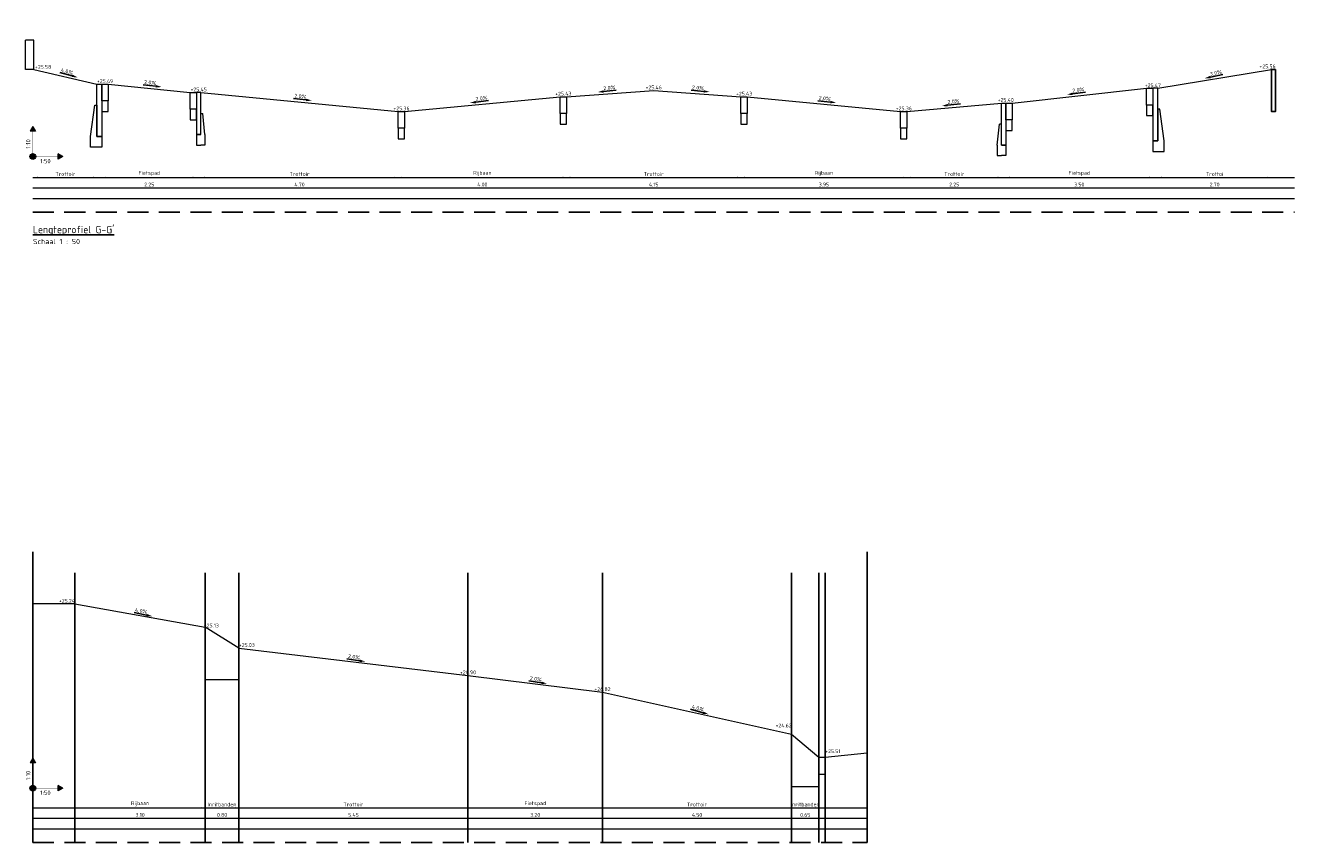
# Model space of a CAD drawing. Header units: metres. Extents: x 196651 to 397723, y 354703 to 710691.
# Tile 216 of 256: x 198844 to 198874, y 355253 to 355272. Entities that reach past the tile are written whole.
import ezdxf
from ezdxf.enums import TextEntityAlignment as Align

# ---------------------------------------------------------------- set-up
doc = ezdxf.new("R2010")
doc.units = ezdxf.units.M
doc.header["$MEASUREMENT"] = 0
doc.linetypes.add('DASHDOT2', pattern=[0.5, 0.25, -0.125, 0, -0.125])
doc.linetypes.add('DASHED2', pattern=[0.375, 0.25, -0.125])
for name, color, linetype, lineweight in [('X-XX-AL-AANPIJLING-M', 7, 'Continuous', 18), ('X-XX-BESTAAND-DETAIL-G', 252, 'Continuous', 5), ('X-XX-XX-DETAIL1-G', 1, 'Continuous', 18)]:
    doc.layers.add(name, color=color, linetype=linetype, lineweight=lineweight)
doc.layers.add('X-XX-AL-DETAIL-AFSTANDSLIJNEN-G', color=2, linetype='Continuous', lineweight=5, plot=False)
doc.layers.add('X-XX-AL-HULPLIJNEN', color=4, linetype='Continuous', lineweight=25, plot=False)
for name, color, linetype in [('X-XX-NIEUW-DETAIL-G', 1, 'Continuous'), ('X-XX-NIEUW-DETAIL-M', 7, 'Continuous'), ('X-XX-NIEUW-DETAIL-S', 1, 'Continuous'), ('X-XX-NIEUW-DETAIL-T', 3, 'Continuous')]:
    doc.layers.add(name, color=color, linetype=linetype)
doc.styles.add('NLCS-ISO', font='NLCS-ISO.ttf')
doc.styles.add('NLCS-ISO-M20-T25', font='NLCS-ISO.ttf')
doc.styles.add('NLCS-ISO-T18', font='NLCS-ISO.ttf')
doc.dimstyles.new('Jens 1_50 - standaard', dxfattribs={"dimscale": 0.05, "dimtxt": 1.8, "dimasz": 1.8, "dimexe": 2, "dimexo": 2, "dimgap": 0.7, "dimtad": 1, "dimzin": 0, "dimdsep": 46, "dimtxsty": 'NLCS-ISO', "dimcen": 2.5, "dimdle": 2, "dimse1": 1, "dimse2": 1, "dimclrd": 256, "dimclre": 256, "dimclrt": 256, "dimadec": 1, "dimazin": 0, "dimtfac": 1, "dimtdec": 3, "dimtofl": 0, "dimtmove": 1, "dimatfit": 0, "dimfxl": 2, "dimfxlon": 1, "dimtfillclr": 254, "dimtolj": 1, "dimtzin": 0, "dimlwd": 18, "dimlwe": 18, "dimarcsym": 0})

# ---------------------------------------------------------------- blocks, each defined once
blk = doc.blocks.new('*U179')
blk.add_hatch(color=5).paths.add_polyline_path([(0.15, 0.026), (0.153, 0.086), (0.289, 0.051)])
at = {"color": 5, "flags": 128}
blk.add_lwpolyline([(0.152, 0.056), (-0.153, 0.068)], dxfattribs=at)
at = {"insert": (0.01, 0.182), "char_height": 0.09, "width": 1.31081, "attachment_point": 2, "rotation": 357.7094, "style": 'NLCS-ISO-T18'}
blk.add_mtext('4,0%', dxfattribs=at)
blk = doc.blocks.new('*D2047')
at = {"layer": 'Defpoints', "color": 0, "transparency": 16777216}
for p in [(198854.175, 355257.494), (198857.375, 355257.414), (198857.375, 355253.423)]:
    blk.add_point(p, dxfattribs=at)
at = {"layer": 'X-XX-AL-AANPIJLING-M', "linetype": 'Continuous', "lineweight": 18, "transparency": 16777216}
blk.add_line((198854.265, 355253.423), (198857.285, 355253.423), dxfattribs=at)
at = {"layer": 'X-XX-AL-AANPIJLING-M', "transparency": 16777216}
for points in [[(198854.265, 355253.438), (198854.265, 355253.408), (198854.175, 355253.423)], [(198857.285, 355253.438), (198857.285, 355253.408), (198857.375, 355253.423)]]:
    blk.add_solid(points, dxfattribs=at)
at = {"layer": 'X-XX-AL-AANPIJLING-M', "transparency": 16777216, "insert": (198855.775, 355253.517), "char_height": 0.09, "attachment_point": 5, "style": 'NLCS-ISO'}
blk.add_mtext('\\A1;Fietspad', dxfattribs=at)
blk = doc.blocks.new('*D2048')
at = {"layer": 'Defpoints', "color": 0, "transparency": 16777216}
for p in [(198854.175, 355253.423), (198857.375, 355253.423), (198857.375, 355253.173)]:
    blk.add_point(p, dxfattribs=at)
at = {"layer": 'X-XX-AL-AANPIJLING-M', "linetype": 'Continuous', "lineweight": 18, "transparency": 16777216}
blk.add_line((198854.265, 355253.173), (198857.285, 355253.173), dxfattribs=at)
at = {"layer": 'X-XX-AL-AANPIJLING-M', "transparency": 16777216}
for points in [[(198854.265, 355253.188), (198854.265, 355253.158), (198854.175, 355253.173)], [(198857.285, 355253.188), (198857.285, 355253.158), (198857.375, 355253.173)]]:
    blk.add_solid(points, dxfattribs=at)
at = {"layer": 'X-XX-AL-AANPIJLING-M', "transparency": 16777216, "insert": (198855.775, 355253.253), "char_height": 0.09, "attachment_point": 5, "style": 'NLCS-ISO'}
blk.add_mtext('\\A1;3.20', dxfattribs=at)
blk = doc.blocks.new('*D2049')
at = {"layer": 'Defpoints', "color": 0, "transparency": 16777216}
for p in [(198848.725, 355257.624), (198854.175, 355257.414), (198854.175, 355253.423)]:
    blk.add_point(p, dxfattribs=at)
at = {"layer": 'X-XX-AL-AANPIJLING-M', "linetype": 'Continuous', "lineweight": 18, "transparency": 16777216}
blk.add_line((198848.815, 355253.423), (198854.085, 355253.423), dxfattribs=at)
at = {"layer": 'X-XX-AL-AANPIJLING-M', "transparency": 16777216}
for points in [[(198848.815, 355253.438), (198848.815, 355253.408), (198848.725, 355253.423)], [(198854.085, 355253.438), (198854.085, 355253.408), (198854.175, 355253.423)]]:
    blk.add_solid(points, dxfattribs=at)
at = {"layer": 'X-XX-AL-AANPIJLING-M', "transparency": 16777216, "insert": (198851.45, 355253.503), "char_height": 0.09, "attachment_point": 5, "style": 'NLCS-ISO'}
blk.add_mtext('\\A1;Trottoir', dxfattribs=at)
blk = doc.blocks.new('*D2050')
at = {"layer": 'Defpoints', "color": 0, "transparency": 16777216}
for p in [(198848.725, 355257.624), (198854.175, 355253.423), (198854.175, 355253.173)]:
    blk.add_point(p, dxfattribs=at)
at = {"layer": 'X-XX-AL-AANPIJLING-M', "linetype": 'Continuous', "lineweight": 18, "transparency": 16777216}
blk.add_line((198848.815, 355253.173), (198854.085, 355253.173), dxfattribs=at)
at = {"layer": 'X-XX-AL-AANPIJLING-M', "transparency": 16777216}
for points in [[(198848.815, 355253.188), (198848.815, 355253.158), (198848.725, 355253.173)], [(198854.085, 355253.188), (198854.085, 355253.158), (198854.175, 355253.173)]]:
    blk.add_solid(points, dxfattribs=at)
at = {"layer": 'X-XX-AL-AANPIJLING-M', "transparency": 16777216, "insert": (198851.45, 355253.253), "char_height": 0.09, "attachment_point": 5, "style": 'NLCS-ISO'}
blk.add_mtext('\\A1;5.45', dxfattribs=at)
blk = doc.blocks.new('*D2051')
at = {"layer": 'Defpoints', "color": 0, "transparency": 16777216}
for p in [(198857.375, 355253.423), (198861.875, 355253.423), (198861.875, 355253.173)]:
    blk.add_point(p, dxfattribs=at)
at = {"layer": 'X-XX-AL-AANPIJLING-M', "linetype": 'Continuous', "lineweight": 18, "transparency": 16777216}
blk.add_line((198857.465, 355253.173), (198861.785, 355253.173), dxfattribs=at)
at = {"layer": 'X-XX-AL-AANPIJLING-M', "transparency": 16777216}
for points in [[(198857.465, 355253.188), (198857.465, 355253.158), (198857.375, 355253.173)], [(198861.785, 355253.188), (198861.785, 355253.158), (198861.875, 355253.173)]]:
    blk.add_solid(points, dxfattribs=at)
at = {"layer": 'X-XX-AL-AANPIJLING-M', "transparency": 16777216, "insert": (198859.625, 355253.253), "char_height": 0.09, "attachment_point": 5, "style": 'NLCS-ISO'}
blk.add_mtext('\\A1;4.50', dxfattribs=at)
blk = doc.blocks.new('*D2052')
at = {"layer": 'Defpoints', "color": 0, "transparency": 16777216}
for p in [(198844.825, 355253.423), (198847.925, 355253.423), (198847.925, 355253.173)]:
    blk.add_point(p, dxfattribs=at)
at = {"layer": 'X-XX-AL-AANPIJLING-M', "linetype": 'Continuous', "lineweight": 18, "transparency": 16777216}
blk.add_line((198844.915, 355253.173), (198847.835, 355253.173), dxfattribs=at)
at = {"layer": 'X-XX-AL-AANPIJLING-M', "transparency": 16777216}
for points in [[(198844.915, 355253.188), (198844.915, 355253.158), (198844.825, 355253.173)], [(198847.835, 355253.188), (198847.835, 355253.158), (198847.925, 355253.173)]]:
    blk.add_solid(points, dxfattribs=at)
at = {"layer": 'X-XX-AL-AANPIJLING-M', "transparency": 16777216, "insert": (198846.375, 355253.253), "char_height": 0.09, "attachment_point": 5, "style": 'NLCS-ISO'}
blk.add_mtext('\\A1;3.10', dxfattribs=at)
blk = doc.blocks.new('*U180')
blk.add_hatch(color=5).paths.add_polyline_path([(0.151, 0.032), (0.152, 0.092), (0.289, 0.059)])
at = {"color": 5, "flags": 128}
blk.add_lwpolyline([(0.152, 0.062), (-0.153, 0.068)], dxfattribs=at)
at = {"insert": (0.008, 0.184), "char_height": 0.09, "width": 1.31081, "attachment_point": 2, "rotation": 358.8542, "style": 'NLCS-ISO-T18'}
blk.add_mtext('2,0%', dxfattribs=at)
blk = doc.blocks.new('*D2035')
at = {"layer": 'Defpoints', "color": 0, "transparency": 16777216}
for p in [(198844.825, 355257.834), (198847.925, 355257.414), (198847.925, 355253.423)]:
    blk.add_point(p, dxfattribs=at)
at = {"layer": 'X-XX-AL-AANPIJLING-M', "linetype": 'Continuous', "lineweight": 18, "transparency": 16777216}
blk.add_line((198844.915, 355253.423), (198847.835, 355253.423), dxfattribs=at)
at = {"layer": 'X-XX-AL-AANPIJLING-M', "transparency": 16777216}
for points in [[(198844.915, 355253.438), (198844.915, 355253.408), (198844.825, 355253.423)], [(198847.835, 355253.438), (198847.835, 355253.408), (198847.925, 355253.423)]]:
    blk.add_solid(points, dxfattribs=at)
at = {"layer": 'X-XX-AL-AANPIJLING-M', "transparency": 16777216, "insert": (198846.375, 355253.517), "char_height": 0.09, "attachment_point": 5, "style": 'NLCS-ISO'}
blk.add_mtext('\\A1;Rijbaan', dxfattribs=at)
blk = doc.blocks.new('*D2036')
at = {"layer": 'Defpoints', "color": 0, "transparency": 16777216}
for p in [(198861.875, 355257.414), (198857.375, 355253.423), (198861.875, 355253.423)]:
    blk.add_point(p, dxfattribs=at)
at = {"layer": 'X-XX-AL-AANPIJLING-M', "linetype": 'Continuous', "lineweight": 18, "transparency": 16777216}
blk.add_line((198857.465, 355253.423), (198861.785, 355253.423), dxfattribs=at)
at = {"layer": 'X-XX-AL-AANPIJLING-M', "transparency": 16777216}
for points in [[(198857.465, 355253.438), (198857.465, 355253.408), (198857.375, 355253.423)], [(198861.785, 355253.438), (198861.785, 355253.408), (198861.875, 355253.423)]]:
    blk.add_solid(points, dxfattribs=at)
at = {"layer": 'X-XX-AL-AANPIJLING-M', "transparency": 16777216, "insert": (198859.625, 355253.503), "char_height": 0.09, "attachment_point": 5, "style": 'NLCS-ISO'}
blk.add_mtext('\\A1;Trottoir', dxfattribs=at)
blk = doc.blocks.new('*D2037')
at = {"layer": 'Defpoints', "color": 0, "transparency": 16777216}
for p in [(198861.875, 355253.423), (198862.525, 355253.423), (198862.525, 355253.173)]:
    blk.add_point(p, dxfattribs=at)
at = {"layer": 'X-XX-AL-AANPIJLING-M', "linetype": 'Continuous', "lineweight": 18, "transparency": 16777216}
blk.add_line((198861.965, 355253.173), (198862.435, 355253.173), dxfattribs=at)
at = {"layer": 'X-XX-AL-AANPIJLING-M', "transparency": 16777216}
for points in [[(198861.965, 355253.188), (198861.965, 355253.158), (198861.875, 355253.173)], [(198862.435, 355253.188), (198862.435, 355253.158), (198862.525, 355253.173)]]:
    blk.add_solid(points, dxfattribs=at)
at = {"layer": 'X-XX-AL-AANPIJLING-M', "transparency": 16777216, "insert": (198862.2, 355253.253), "char_height": 0.09, "attachment_point": 5, "style": 'NLCS-ISO'}
blk.add_mtext('\\A1;0.65', dxfattribs=at)
blk = doc.blocks.new('*D2038')
at = {"layer": 'Defpoints', "color": 0, "transparency": 16777216}
for p in [(198862.525, 355256.964), (198861.875, 355253.423), (198862.525, 355253.423)]:
    blk.add_point(p, dxfattribs=at)
at = {"layer": 'X-XX-AL-AANPIJLING-M', "linetype": 'Continuous', "lineweight": 18, "transparency": 16777216}
blk.add_line((198861.965, 355253.423), (198862.435, 355253.423), dxfattribs=at)
at = {"layer": 'X-XX-AL-AANPIJLING-M', "transparency": 16777216}
for points in [[(198861.965, 355253.438), (198861.965, 355253.408), (198861.875, 355253.423)], [(198862.435, 355253.438), (198862.435, 355253.408), (198862.525, 355253.423)]]:
    blk.add_solid(points, dxfattribs=at)
at = {"layer": 'X-XX-AL-AANPIJLING-M', "transparency": 16777216, "insert": (198862.2, 355253.503), "char_height": 0.09, "attachment_point": 5, "style": 'NLCS-ISO'}
blk.add_mtext('\\A1;Inritbanden', dxfattribs=at)
blk = doc.blocks.new('*D2039')
at = {"layer": 'Defpoints', "color": 0, "transparency": 16777216}
for p in [(198847.925, 355253.423), (198848.725, 355253.423), (198848.725, 355253.173)]:
    blk.add_point(p, dxfattribs=at)
at = {"layer": 'X-XX-AL-AANPIJLING-M', "linetype": 'Continuous', "lineweight": 18, "transparency": 16777216}
blk.add_line((198848.015, 355253.173), (198848.635, 355253.173), dxfattribs=at)
at = {"layer": 'X-XX-AL-AANPIJLING-M', "transparency": 16777216}
for points in [[(198848.015, 355253.188), (198848.015, 355253.158), (198847.925, 355253.173)], [(198848.635, 355253.188), (198848.635, 355253.158), (198848.725, 355253.173)]]:
    blk.add_solid(points, dxfattribs=at)
at = {"layer": 'X-XX-AL-AANPIJLING-M', "transparency": 16777216, "insert": (198848.325, 355253.253), "char_height": 0.09, "attachment_point": 5, "style": 'NLCS-ISO'}
blk.add_mtext('\\A1;0.80', dxfattribs=at)
blk = doc.blocks.new('*D2040')
at = {"layer": 'Defpoints', "color": 0, "transparency": 16777216}
for p in [(198848.725, 355256.964), (198847.925, 355253.423), (198848.725, 355253.423)]:
    blk.add_point(p, dxfattribs=at)
at = {"layer": 'X-XX-AL-AANPIJLING-M', "linetype": 'Continuous', "lineweight": 18, "transparency": 16777216}
blk.add_line((198848.015, 355253.423), (198848.635, 355253.423), dxfattribs=at)
at = {"layer": 'X-XX-AL-AANPIJLING-M', "transparency": 16777216}
for points in [[(198848.015, 355253.438), (198848.015, 355253.408), (198847.925, 355253.423)], [(198848.635, 355253.438), (198848.635, 355253.408), (198848.725, 355253.423)]]:
    blk.add_solid(points, dxfattribs=at)
at = {"layer": 'X-XX-AL-AANPIJLING-M', "transparency": 16777216, "insert": (198848.325, 355253.503), "char_height": 0.09, "attachment_point": 5, "style": 'NLCS-ISO'}
blk.add_mtext('\\A1;Inritbanden', dxfattribs=at)
blk = doc.blocks.new('d')
at = {"color": 3, "style": 'NLCS-ISO'}
blk.add_attdef('%%UA-A', (0, -0.5), '', height=0.175, dxfattribs=at)
at = {"color": 1, "style": 'NLCS-ISO'}
blk.add_attdef('A-A', (0, -0.76), '', height=0.125, dxfattribs=at)
blk = doc.blocks.new('*U182')
blk.add_hatch(color=5).paths.add_polyline_path([(-0.151, 0.032), (-0.152, 0.092), (-0.289, 0.059)])
at = {"color": 5, "flags": 128}
blk.add_lwpolyline([(-0.152, 0.062), (0.153, 0.068)], dxfattribs=at)
at = {"insert": (-0.008, 0.184), "char_height": 0.09, "width": 1.31081, "attachment_point": 2, "rotation": 1.1458, "style": 'NLCS-ISO-T18'}
blk.add_mtext('2,0%', dxfattribs=at)
blk = doc.blocks.new('*U1969')
blk.add_hatch(color=5).paths.add_polyline_path([(-0.151, 0.029), (-0.153, 0.089), (-0.289, 0.055)])
at = {"color": 5, "flags": 128}
blk.add_lwpolyline([(-0.152, 0.059), (0.153, 0.068)], dxfattribs=at)
at = {"insert": (-0.009, 0.182), "char_height": 0.09, "width": 1.31081, "attachment_point": 2, "rotation": 1.7184, "style": 'NLCS-ISO-T18'}
blk.add_mtext('3,0%', dxfattribs=at)
blk = doc.blocks.new('*D2053')
at = {"layer": 'Defpoints', "color": 0, "transparency": 16777216}
for p in [(198843.848, 355271.989), (198845.348, 355271.919), (198845.348, 355268.423)]:
    blk.add_point(p, dxfattribs=at)
at = {"layer": 'X-XX-AL-AANPIJLING-M', "linetype": 'Continuous', "lineweight": 18, "transparency": 16777216}
blk.add_line((198843.938, 355268.423), (198845.258, 355268.423), dxfattribs=at)
at = {"layer": 'X-XX-AL-AANPIJLING-M', "transparency": 16777216}
for points in [[(198843.938, 355268.438), (198843.938, 355268.408), (198843.848, 355268.423)], [(198845.258, 355268.438), (198845.258, 355268.408), (198845.348, 355268.423)]]:
    blk.add_solid(points, dxfattribs=at)
at = {"layer": 'X-XX-AL-AANPIJLING-M', "transparency": 16777216, "insert": (198844.598, 355268.503), "char_height": 0.09, "attachment_point": 5, "style": 'NLCS-ISO'}
blk.add_mtext('\\A1;Trottoir', dxfattribs=at)
blk = doc.blocks.new('*D2054')
at = {"layer": 'Defpoints', "color": 0, "transparency": 16777216}
for p in [(198845.468, 355271.919), (198847.718, 355271.879), (198847.718, 355268.423)]:
    blk.add_point(p, dxfattribs=at)
at = {"layer": 'X-XX-AL-AANPIJLING-M', "linetype": 'Continuous', "lineweight": 18, "transparency": 16777216}
blk.add_line((198845.558, 355268.423), (198847.628, 355268.423), dxfattribs=at)
at = {"layer": 'X-XX-AL-AANPIJLING-M', "transparency": 16777216}
for points in [[(198845.558, 355268.438), (198845.558, 355268.408), (198845.468, 355268.423)], [(198847.628, 355268.438), (198847.628, 355268.408), (198847.718, 355268.423)]]:
    blk.add_solid(points, dxfattribs=at)
at = {"layer": 'X-XX-AL-AANPIJLING-M', "transparency": 16777216, "insert": (198846.593, 355268.517), "char_height": 0.09, "attachment_point": 5, "style": 'NLCS-ISO'}
blk.add_mtext('\\A1;Fietspad', dxfattribs=at)
blk = doc.blocks.new('*D2055')
at = {"layer": 'Defpoints', "color": 0, "transparency": 16777216}
for p in [(198847.818, 355271.879), (198852.518, 355271.789), (198852.518, 355268.423)]:
    blk.add_point(p, dxfattribs=at)
at = {"layer": 'X-XX-AL-AANPIJLING-M', "linetype": 'Continuous', "lineweight": 18, "transparency": 16777216}
blk.add_line((198847.908, 355268.423), (198852.428, 355268.423), dxfattribs=at)
at = {"layer": 'X-XX-AL-AANPIJLING-M', "transparency": 16777216}
for points in [[(198847.908, 355268.438), (198847.908, 355268.408), (198847.818, 355268.423)], [(198852.428, 355268.438), (198852.428, 355268.408), (198852.518, 355268.423)]]:
    blk.add_solid(points, dxfattribs=at)
at = {"layer": 'X-XX-AL-AANPIJLING-M', "transparency": 16777216, "insert": (198850.168, 355268.503), "char_height": 0.09, "attachment_point": 5, "style": 'NLCS-ISO'}
blk.add_mtext('\\A1;Trottoir', dxfattribs=at)
blk = doc.blocks.new('*D2056')
at = {"layer": 'Defpoints', "color": 0, "transparency": 16777216}
for p in [(198856.519, 355271.859), (198852.518, 355271.789), (198856.519, 355268.423)]:
    blk.add_point(p, dxfattribs=at)
at = {"layer": 'X-XX-AL-AANPIJLING-M', "linetype": 'Continuous', "lineweight": 18, "transparency": 16777216}
blk.add_line((198852.608, 355268.423), (198856.429, 355268.423), dxfattribs=at)
at = {"layer": 'X-XX-AL-AANPIJLING-M', "transparency": 16777216}
for points in [[(198852.608, 355268.438), (198852.608, 355268.408), (198852.518, 355268.423)], [(198856.429, 355268.438), (198856.429, 355268.408), (198856.519, 355268.423)]]:
    blk.add_solid(points, dxfattribs=at)
at = {"layer": 'X-XX-AL-AANPIJLING-M', "transparency": 16777216, "insert": (198854.518, 355268.517), "char_height": 0.09, "attachment_point": 5, "style": 'NLCS-ISO'}
blk.add_mtext('\\A1;Rijbaan', dxfattribs=at)
blk = doc.blocks.new('*D2057')
at = {"layer": 'Defpoints', "color": 0, "transparency": 16777216}
for p in [(198856.519, 355271.859), (198860.669, 355271.859), (198860.669, 355268.423)]:
    blk.add_point(p, dxfattribs=at)
at = {"layer": 'X-XX-AL-AANPIJLING-M', "linetype": 'Continuous', "lineweight": 18, "transparency": 16777216}
blk.add_line((198856.609, 355268.423), (198860.579, 355268.423), dxfattribs=at)
at = {"layer": 'X-XX-AL-AANPIJLING-M', "transparency": 16777216}
for points in [[(198856.609, 355268.438), (198856.609, 355268.408), (198856.519, 355268.423)], [(198860.579, 355268.438), (198860.579, 355268.408), (198860.669, 355268.423)]]:
    blk.add_solid(points, dxfattribs=at)
at = {"layer": 'X-XX-AL-AANPIJLING-M', "transparency": 16777216, "insert": (198858.594, 355268.503), "char_height": 0.09, "attachment_point": 5, "style": 'NLCS-ISO'}
blk.add_mtext('\\A1;Trottoir', dxfattribs=at)
blk = doc.blocks.new('*D2058')
at = {"layer": 'Defpoints', "color": 0, "transparency": 16777216}
for p in [(198860.669, 355271.859), (198864.619, 355271.789), (198864.619, 355268.423)]:
    blk.add_point(p, dxfattribs=at)
at = {"layer": 'X-XX-AL-AANPIJLING-M', "linetype": 'Continuous', "lineweight": 18, "transparency": 16777216}
blk.add_line((198860.759, 355268.423), (198864.529, 355268.423), dxfattribs=at)
at = {"layer": 'X-XX-AL-AANPIJLING-M', "transparency": 16777216}
for points in [[(198860.759, 355268.438), (198860.759, 355268.408), (198860.669, 355268.423)], [(198864.529, 355268.438), (198864.529, 355268.408), (198864.619, 355268.423)]]:
    blk.add_solid(points, dxfattribs=at)
at = {"layer": 'X-XX-AL-AANPIJLING-M', "transparency": 16777216, "insert": (198862.644, 355268.517), "char_height": 0.09, "attachment_point": 5, "style": 'NLCS-ISO'}
blk.add_mtext('\\A1;Rijbaan', dxfattribs=at)
blk = doc.blocks.new('*D2059')
at = {"layer": 'Defpoints', "color": 0, "transparency": 16777216}
for p in [(198864.62, 355271.152), (198866.87, 355271.192), (198866.87, 355268.423)]:
    blk.add_point(p, dxfattribs=at)
at = {"layer": 'X-XX-AL-AANPIJLING-M', "linetype": 'Continuous', "lineweight": 18, "transparency": 16777216}
blk.add_line((198864.71, 355268.423), (198866.78, 355268.423), dxfattribs=at)
at = {"layer": 'X-XX-AL-AANPIJLING-M', "transparency": 16777216}
for points in [[(198864.71, 355268.438), (198864.71, 355268.408), (198864.62, 355268.423)], [(198866.78, 355268.438), (198866.78, 355268.408), (198866.87, 355268.423)]]:
    blk.add_solid(points, dxfattribs=at)
at = {"layer": 'X-XX-AL-AANPIJLING-M', "transparency": 16777216, "insert": (198865.745, 355268.503), "char_height": 0.09, "attachment_point": 5, "style": 'NLCS-ISO'}
blk.add_mtext('\\A1;Trottoir', dxfattribs=at)
blk = doc.blocks.new('*D2060')
at = {"layer": 'Defpoints', "color": 0, "transparency": 16777216}
for p in [(198870.47, 355271.262), (198866.97, 355271.192), (198870.47, 355268.423)]:
    blk.add_point(p, dxfattribs=at)
at = {"layer": 'X-XX-AL-AANPIJLING-M', "linetype": 'Continuous', "lineweight": 18, "transparency": 16777216}
blk.add_line((198867.06, 355268.423), (198870.38, 355268.423), dxfattribs=at)
at = {"layer": 'X-XX-AL-AANPIJLING-M', "transparency": 16777216}
for points in [[(198867.06, 355268.438), (198867.06, 355268.408), (198866.97, 355268.423)], [(198870.38, 355268.438), (198870.38, 355268.408), (198870.47, 355268.423)]]:
    blk.add_solid(points, dxfattribs=at)
at = {"layer": 'X-XX-AL-AANPIJLING-M', "transparency": 16777216, "insert": (198868.72, 355268.517), "char_height": 0.09, "attachment_point": 5, "style": 'NLCS-ISO'}
blk.add_mtext('\\A1;Fietspad', dxfattribs=at)
blk = doc.blocks.new('*D2061')
at = {"layer": 'Defpoints', "color": 0, "transparency": 16777216}
for p in [(198870.589, 355271.899), (198873.289, 355272.039), (198873.289, 355268.423)]:
    blk.add_point(p, dxfattribs=at)
at = {"layer": 'X-XX-AL-AANPIJLING-M', "linetype": 'Continuous', "lineweight": 18, "transparency": 16777216}
blk.add_line((198870.679, 355268.423), (198873.199, 355268.423), dxfattribs=at)
at = {"layer": 'X-XX-AL-AANPIJLING-M', "transparency": 16777216}
for points in [[(198870.679, 355268.438), (198870.679, 355268.408), (198870.589, 355268.423)], [(198873.199, 355268.438), (198873.199, 355268.408), (198873.289, 355268.423)]]:
    blk.add_solid(points, dxfattribs=at)
at = {"layer": 'X-XX-AL-AANPIJLING-M', "transparency": 16777216, "insert": (198871.939, 355268.503), "char_height": 0.09, "attachment_point": 5, "style": 'NLCS-ISO'}
blk.add_mtext('\\A1;Trottoi', dxfattribs=at)
blk = doc.blocks.new('*D2062')
at = {"layer": 'Defpoints', "color": 0, "transparency": 16777216}
for p in [(198845.468, 355271.669), (198847.718, 355271.629), (198847.718, 355268.173)]:
    blk.add_point(p, dxfattribs=at)
at = {"layer": 'X-XX-AL-AANPIJLING-M', "linetype": 'Continuous', "lineweight": 18, "transparency": 16777216}
blk.add_line((198845.558, 355268.173), (198847.628, 355268.173), dxfattribs=at)
at = {"layer": 'X-XX-AL-AANPIJLING-M', "transparency": 16777216}
for points in [[(198845.558, 355268.188), (198845.558, 355268.158), (198845.468, 355268.173)], [(198847.628, 355268.188), (198847.628, 355268.158), (198847.718, 355268.173)]]:
    blk.add_solid(points, dxfattribs=at)
at = {"layer": 'X-XX-AL-AANPIJLING-M', "transparency": 16777216, "insert": (198846.593, 355268.253), "char_height": 0.09, "attachment_point": 5, "style": 'NLCS-ISO'}
blk.add_mtext('\\A1;2.25', dxfattribs=at)
blk = doc.blocks.new('*D2063')
at = {"layer": 'Defpoints', "color": 0, "transparency": 16777216}
for p in [(198847.818, 355271.629), (198852.518, 355271.539), (198852.518, 355268.173)]:
    blk.add_point(p, dxfattribs=at)
at = {"layer": 'X-XX-AL-AANPIJLING-M', "linetype": 'Continuous', "lineweight": 18, "transparency": 16777216}
blk.add_line((198847.908, 355268.173), (198852.428, 355268.173), dxfattribs=at)
at = {"layer": 'X-XX-AL-AANPIJLING-M', "transparency": 16777216}
for points in [[(198847.908, 355268.188), (198847.908, 355268.158), (198847.818, 355268.173)], [(198852.428, 355268.188), (198852.428, 355268.158), (198852.518, 355268.173)]]:
    blk.add_solid(points, dxfattribs=at)
at = {"layer": 'X-XX-AL-AANPIJLING-M', "transparency": 16777216, "insert": (198850.168, 355268.253), "char_height": 0.09, "attachment_point": 5, "style": 'NLCS-ISO'}
blk.add_mtext('\\A1;4.70', dxfattribs=at)
blk = doc.blocks.new('*D2064')
at = {"layer": 'Defpoints', "color": 0, "transparency": 16777216}
for p in [(198856.519, 355271.609), (198852.518, 355271.539), (198856.519, 355268.173)]:
    blk.add_point(p, dxfattribs=at)
at = {"layer": 'X-XX-AL-AANPIJLING-M', "linetype": 'Continuous', "lineweight": 18, "transparency": 16777216}
blk.add_line((198852.608, 355268.173), (198856.429, 355268.173), dxfattribs=at)
at = {"layer": 'X-XX-AL-AANPIJLING-M', "transparency": 16777216}
for points in [[(198852.608, 355268.188), (198852.608, 355268.158), (198852.518, 355268.173)], [(198856.429, 355268.188), (198856.429, 355268.158), (198856.519, 355268.173)]]:
    blk.add_solid(points, dxfattribs=at)
at = {"layer": 'X-XX-AL-AANPIJLING-M', "transparency": 16777216, "insert": (198854.518, 355268.253), "char_height": 0.09, "attachment_point": 5, "style": 'NLCS-ISO'}
blk.add_mtext('\\A1;4.00', dxfattribs=at)
blk = doc.blocks.new('*D2065')
at = {"layer": 'Defpoints', "color": 0, "transparency": 16777216}
for p in [(198856.519, 355271.609), (198860.669, 355271.609), (198860.669, 355268.173)]:
    blk.add_point(p, dxfattribs=at)
at = {"layer": 'X-XX-AL-AANPIJLING-M', "linetype": 'Continuous', "lineweight": 18, "transparency": 16777216}
blk.add_line((198856.609, 355268.173), (198860.579, 355268.173), dxfattribs=at)
at = {"layer": 'X-XX-AL-AANPIJLING-M', "transparency": 16777216}
for points in [[(198856.609, 355268.188), (198856.609, 355268.158), (198856.519, 355268.173)], [(198860.579, 355268.188), (198860.579, 355268.158), (198860.669, 355268.173)]]:
    blk.add_solid(points, dxfattribs=at)
at = {"layer": 'X-XX-AL-AANPIJLING-M', "transparency": 16777216, "insert": (198858.594, 355268.253), "char_height": 0.09, "attachment_point": 5, "style": 'NLCS-ISO'}
blk.add_mtext('\\A1;4.15', dxfattribs=at)
blk = doc.blocks.new('*D2066')
at = {"layer": 'Defpoints', "color": 0, "transparency": 16777216}
for p in [(198860.669, 355271.609), (198864.619, 355271.539), (198864.619, 355268.173)]:
    blk.add_point(p, dxfattribs=at)
at = {"layer": 'X-XX-AL-AANPIJLING-M', "linetype": 'Continuous', "lineweight": 18, "transparency": 16777216}
blk.add_line((198860.759, 355268.173), (198864.529, 355268.173), dxfattribs=at)
at = {"layer": 'X-XX-AL-AANPIJLING-M', "transparency": 16777216}
for points in [[(198860.759, 355268.188), (198860.759, 355268.158), (198860.669, 355268.173)], [(198864.529, 355268.188), (198864.529, 355268.158), (198864.619, 355268.173)]]:
    blk.add_solid(points, dxfattribs=at)
at = {"layer": 'X-XX-AL-AANPIJLING-M', "transparency": 16777216, "insert": (198862.644, 355268.253), "char_height": 0.09, "attachment_point": 5, "style": 'NLCS-ISO'}
blk.add_mtext('\\A1;3.95', dxfattribs=at)
blk = doc.blocks.new('*D2067')
at = {"layer": 'Defpoints', "color": 0, "transparency": 16777216}
for p in [(198866.869, 355271.579), (198864.619, 355271.539), (198866.869, 355268.173)]:
    blk.add_point(p, dxfattribs=at)
at = {"layer": 'X-XX-AL-AANPIJLING-M', "linetype": 'Continuous', "lineweight": 18, "transparency": 16777216}
blk.add_line((198864.709, 355268.173), (198866.779, 355268.173), dxfattribs=at)
at = {"layer": 'X-XX-AL-AANPIJLING-M', "transparency": 16777216}
for points in [[(198864.709, 355268.188), (198864.709, 355268.158), (198864.619, 355268.173)], [(198866.779, 355268.188), (198866.779, 355268.158), (198866.869, 355268.173)]]:
    blk.add_solid(points, dxfattribs=at)
at = {"layer": 'X-XX-AL-AANPIJLING-M', "transparency": 16777216, "insert": (198865.744, 355268.253), "char_height": 0.09, "attachment_point": 5, "style": 'NLCS-ISO'}
blk.add_mtext('\\A1;2.25', dxfattribs=at)
blk = doc.blocks.new('*D2068')
at = {"layer": 'Defpoints', "color": 0, "transparency": 16777216}
for p in [(198866.969, 355271.579), (198870.469, 355271.649), (198870.469, 355268.173)]:
    blk.add_point(p, dxfattribs=at)
at = {"layer": 'X-XX-AL-AANPIJLING-M', "linetype": 'Continuous', "lineweight": 18, "transparency": 16777216}
blk.add_line((198867.059, 355268.173), (198870.379, 355268.173), dxfattribs=at)
at = {"layer": 'X-XX-AL-AANPIJLING-M', "transparency": 16777216}
for points in [[(198867.059, 355268.188), (198867.059, 355268.158), (198866.969, 355268.173)], [(198870.379, 355268.188), (198870.379, 355268.158), (198870.469, 355268.173)]]:
    blk.add_solid(points, dxfattribs=at)
at = {"layer": 'X-XX-AL-AANPIJLING-M', "transparency": 16777216, "insert": (198868.719, 355268.253), "char_height": 0.09, "attachment_point": 5, "style": 'NLCS-ISO'}
blk.add_mtext('\\A1;3.50', dxfattribs=at)
blk = doc.blocks.new('*D2069')
at = {"layer": 'Defpoints', "color": 0, "transparency": 16777216}
for p in [(198870.589, 355271.649), (198873.289, 355271.739), (198873.289, 355268.173)]:
    blk.add_point(p, dxfattribs=at)
at = {"layer": 'X-XX-AL-AANPIJLING-M', "linetype": 'Continuous', "lineweight": 18, "transparency": 16777216}
blk.add_line((198870.679, 355268.173), (198873.199, 355268.173), dxfattribs=at)
at = {"layer": 'X-XX-AL-AANPIJLING-M', "transparency": 16777216}
for points in [[(198870.679, 355268.188), (198870.679, 355268.158), (198870.589, 355268.173)], [(198873.199, 355268.188), (198873.199, 355268.158), (198873.289, 355268.173)]]:
    blk.add_solid(points, dxfattribs=at)
at = {"layer": 'X-XX-AL-AANPIJLING-M', "transparency": 16777216, "insert": (198871.939, 355268.253), "char_height": 0.09, "attachment_point": 5, "style": 'NLCS-ISO'}
blk.add_mtext('\\A1;2.70', dxfattribs=at)
blk = doc.blocks.new('N-wE-VH-LENGTEPROFIEL G-G')
at = {"layer": 'X-XX-BESTAAND-DETAIL-G', "flags": 128}
blk.add_lwpolyline([(0.1981, 0.0007), (0, 0)], dxfattribs=at)
at = {"layer": 'X-XX-XX-DETAIL1-G', "flags": 128}
for points in [[(0.1981, 0.0007), (1.6981, -0.0693)], [(26.9389, -0.0893), (29.6389, 0.0007)], [(1.9681, -0.0693), (3.9181, -0.1093)], [(4.1681, -0.1093), (8.8681, -0.1993)], [(12.8689, -0.1293), (14.9439, -0.0993), (17.0189, -0.1293)], [(23.4689, -0.1593), (26.6689, -0.0893)], [(9.0181, -0.1993), (12.7181, -0.1293)], [(17.1689, -0.1293), (20.8189, -0.1993)], [(20.9689, -0.1993), (23.2189, -0.1593)]]:
    blk.add_lwpolyline(points, dxfattribs=at)
blk = doc.blocks.new('*U113')
blk.add_lwpolyline([(0.1, 0), (0, 0), (0, -0.2), (0.1, -0.2), (0.1, 0)], close=True)
for points in [[(0.1, -0.2), (0.1, -0.1), (0.15, -0.1)], [(0.1, -0.2), (0, -0.2), (0, -0.25), (0.1, -0.25)], [(0.2, -0.25), (0.1, -0.25)]]:
    blk.add_lwpolyline(points)
at = {"flags": 128}
for points in [[(0.2, -0.2), (0.15, -0.1)], [(0.2, -0.2), (0.2, -0.25)]]:
    blk.add_lwpolyline(points, dxfattribs=at)
blk = doc.blocks.new('JENS-DETAIL-GOOTTEGEL')
for points in [[(0, 0), (0.15, 0), (0.15, -0.08), (0, -0.08)], [(0, -0.08), (0, -0.13), (0.15, -0.13), (0.15, -0.08)]]:
    blk.add_lwpolyline(points, close=True)
blk = doc.blocks.new('*U112')
blk.add_lwpolyline([(0.1, 0), (0, 0), (0, -0.2), (0.1, -0.2), (0.1, 0)], close=True)
blk = doc.blocks.new('N-WE-VH-LENGTEPROFIEL VERSCHALING')
at = {"layer": 'X-XX-XX-DETAIL1-G'}
h = blk.add_hatch(color=256, dxfattribs=at)
h.dxf.hatch_style = 1
h.paths.add_polyline_path([(0, 0.356), (-0.033, 0.3), (0.033, 0.3)])
h = blk.add_hatch(color=256, dxfattribs=at)
h.dxf.hatch_style = 1
edge = h.paths.add_edge_path()
edge.add_arc((0, 0), 0.0342, 0, 360)
h = blk.add_hatch(color=256, dxfattribs=at)
h.dxf.hatch_style = 1
h.paths.add_polyline_path([(0.356, 0), (0.3, 0.033), (0.3, -0.033)])
at = {"layer": 'X-XX-XX-DETAIL1-G', "flags": 128}
for points in [[(0, 0.356), (-0.033, 0.3)], [(0, 0.356), (0.033, 0.3)], [(0.033, 0.3), (-0.033, 0.3)], [(0.356, 0), (0.3, 0.033)], [(0.3, -0.033), (0.3, 0.033)], [(0.356, 0), (0.3, -0.033)]]:
    blk.add_lwpolyline(points, dxfattribs=at)
at = {"layer": 'X-XX-XX-DETAIL1-G', "const_width": 0.005, "flags": 128}
for points in [[(0, 0), (0, 0.3)], [(0, 0), (0.3, 0)]]:
    blk.add_lwpolyline(points, dxfattribs=at)
at = {"layer": 'X-XX-XX-DETAIL1-G'}
blk.add_circle((0, 0), 0.0342, dxfattribs=at)
at = {"layer": 'X-XX-XX-DETAIL1-G', "insert": (-0.03, 0.15), "char_height": 0.05, "attachment_point": 8, "rotation": 90, "style": 'NLCS-ISO-M20-T25'}
blk.add_mtext_dynamic_manual_height_columns('1:10', width=0.24292, gutter_width=9, heights=[0], dxfattribs=at)
at = {"layer": 'X-XX-XX-DETAIL1-G', "insert": (0.15, -0.03), "char_height": 0.05, "attachment_point": 2, "style": 'NLCS-ISO-M20-T25'}
blk.add_mtext_dynamic_manual_height_columns('1:50', width=0.24292, gutter_width=9, heights=[0], dxfattribs=at)
blk = doc.blocks.new('Lengteprofiel H-H')
at = {"layer": 'X-XX-XX-DETAIL1-G', "flags": 128}
for points in [[(1, 0), (0, 0)], [(1, 0), (4.1, -0.11)], [(4.9, -0.21), (10.35, -0.34)], [(10.35, -0.34), (13.55, -0.42)], [(13.55, -0.42), (18.05, -0.62)], [(18.85, -0.73), (19.85, -0.7085)]]:
    blk.add_lwpolyline(points, dxfattribs=at)
blk = doc.blocks.new('inritblok')
at = {"layer": 'X-XX-XX-DETAIL1-G', "flags": 128}
blk.add_lwpolyline([(0, 0.25), (0.65, 0.14), (0.65, 0), (0, 0), (0, 0.25)], dxfattribs=at)
blk = doc.blocks.new('Inritblok 800')
at = {"layer": 'X-XX-XX-DETAIL1-G', "flags": 128}
blk.add_lwpolyline([(0.8, 0.15), (0, 0.25), (0, 0), (0.8, 0), (0.8, 0.15)], dxfattribs=at)
blk = doc.blocks.new('*U186')
blk.add_lwpolyline([(0.12, 0), (0, 0), (0, -0.25), (0.12, -0.25), (0.12, 0)], close=True)
at = {"flags": 128}
blk.add_lwpolyline([(0.12, -0.3), (0.27, -0.3), (0.27, -0.25), (0.17, -0.1), (0.12, -0.1), (0.12, -0.25), (0, -0.25), (0, -0.3)], close=True, dxfattribs=at)

msp = doc.modelspace()

# ---------------------------------------------------------------- linework, layer by layer
at = {"layer": 'X-XX-AL-DETAIL-AFSTANDSLIJNEN-G', "flags": 128}
for points in [[(198843.822, 355268.423), (198873.842, 355268.423)], [(198843.822, 355268.173), (198873.842, 355268.173)], [(198843.822, 355267.923), (198873.842, 355267.923)], [(198843.825, 355253.423), (198863.675, 355253.423)], [(198843.825, 355253.173), (198863.675, 355253.173)], [(198843.825, 355252.923), (198863.675, 355252.923)]]:
    msp.add_lwpolyline(points, dxfattribs=at)
at = {"layer": 'X-XX-AL-HULPLIJNEN', "flags": 128}
for points in [[(198843.825, 355252.594), (198843.825, 355259.511)], [(198863.675, 355252.594), (198863.675, 355259.511)], [(198844.825, 355252.594), (198844.825, 355259.011)], [(198847.925, 355252.594), (198847.925, 355259.011)], [(198848.725, 355252.594), (198848.725, 355259.011)], [(198854.175, 355252.594), (198854.175, 355259.011)], [(198857.375, 355252.594), (198857.375, 355259.011)], [(198861.875, 355252.594), (198861.875, 355259.011)], [(198862.525, 355252.594), (198862.525, 355259.011)], [(198862.675, 355252.594), (198862.675, 355259.011)]]:
    msp.add_lwpolyline(points, dxfattribs=at)
at = {"layer": 'X-XX-BESTAAND-DETAIL-G', "flags": 128}
for points in [[(198843.648, 355270.989), (198843.646, 355271.689)], [(198843.846, 355271.689), (198843.646, 355271.689)], [(198843.848, 355270.989), (198843.846, 355271.689)]]:
    msp.add_lwpolyline(points, dxfattribs=at)
at = {"layer": 'X-XX-NIEUW-DETAIL-G', "color": 6, "linetype": 'DASHDOT2', "flags": 128}
for points in [[(198843.825, 355257.524), (198843.825, 355259.024)], [(198863.675, 355253.982), (198863.675, 355255.482)]]:
    msp.add_lwpolyline(points, dxfattribs=at)
at = {"layer": 'X-XX-NIEUW-DETAIL-M', "color": 1, "linetype": 'DASHED2', "ltscale": 2, "flags": 128}
for points in [[(198843.822, 355267.594), (198873.842, 355267.594)], [(198843.825, 355252.594), (198863.675, 355252.594)]]:
    msp.add_lwpolyline(points, dxfattribs=at)
at = {"layer": 'X-XX-XX-DETAIL1-G', "flags": 128}
for points in [[(198862.525, 355254.624), (198862.675, 355254.624)], [(198862.675, 355254.624), (198862.675, 355254.224)], [(198862.525, 355254.224), (198862.675, 355254.224)]]:
    msp.add_lwpolyline(points, dxfattribs=at)

# ---------------------------------------------------------------- block references
at = {"layer": 'X-XX-NIEUW-DETAIL-M'}
msp.add_blockref('d', (198843.825, 355267.594), dxfattribs=at).add_auto_attribs({'%%UA-A': "%%ULengteprofiel G-G'", 'A-A': 'Schaal 1 : 50'})
at = {"layer": 'X-XX-NIEUW-DETAIL-S', "yscale": 5}
msp.add_blockref('*U112', (198873.289, 355270.992), dxfattribs=at)
at = {"layer": 'X-XX-NIEUW-DETAIL-T'}
for name, p, rotation in [('*U179', (198844.598, 355270.817), 347.3176923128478), ('*U1969', (198871.998, 355270.777), 9.939577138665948), ('*U180', (198846.593, 355270.542), 354.6212413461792), ('*U180', (198850.168, 355270.217), 355.008159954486), ('*U182', (198854.518, 355270.167), 5.881046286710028), ('*U182', (198857.556, 355270.417), 4.611926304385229), ('*U180', (198859.631, 355270.417), 356.3425835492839), ('*U180', (198862.644, 355270.167), 354.9998861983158), ('*U182', (198868.719, 355270.367), 6.719169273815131), ('*U182', (198865.744, 355270.092), 5.556862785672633), ('*U179', (198846.371, 355257.975), 350.9629170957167), ('*U180', (198851.44, 355256.879), 352.7222726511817), ('*U180', (198855.765, 355256.354), 352.9376945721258), ('*U179', (198859.606, 355255.666), 346.5978025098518)]:
    msp.add_blockref(name, p, dxfattribs=dict(at, rotation=rotation))
at = {"layer": 'X-XX-XX-DETAIL1-G', "yscale": 5}
for name, p in [('N-wE-VH-LENGTEPROFIEL G-G', (198843.65, 355270.989)), ('JENS-DETAIL-GOOTTEGEL', (198845.466, 355270.642)), ('JENS-DETAIL-GOOTTEGEL', (198847.568, 355270.442)), ('*U113', (198847.718, 355270.442)), ('JENS-DETAIL-GOOTTEGEL', (198856.368, 355270.342)), ('JENS-DETAIL-GOOTTEGEL', (198860.669, 355270.342)), ('JENS-DETAIL-GOOTTEGEL', (198870.319, 355270.542)), ('*U186', (198870.469, 355270.542)), ('JENS-DETAIL-GOOTTEGEL', (198866.969, 355270.192)), ('JENS-DETAIL-GOOTTEGEL', (198852.518, 355269.992)), ('JENS-DETAIL-GOOTTEGEL', (198864.469, 355269.992)), ('Lengteprofiel H-H', (198843.825, 355258.274)), ('Inritblok 800', (198847.925, 355256.474)), ('inritblok', (198861.875, 355253.924))]:
    msp.add_blockref(name, p, dxfattribs=at)
at = {"layer": 'X-XX-XX-DETAIL1-G', "xscale": -1, "yscale": 5}
for name, p in [('*U186', (198845.466, 355270.642)), ('*U113', (198866.969, 355270.192))]:
    msp.add_blockref(name, p, dxfattribs=at)
at = {"layer": 'X-XX-XX-DETAIL1-G', "xscale": 2, "yscale": 2, "zscale": 2}
for p in [(198843.822, 355268.919), (198843.822, 355253.891)]:
    msp.add_blockref('N-WE-VH-LENGTEPROFIEL VERSCHALING', p, dxfattribs=at)

# ---------------------------------------------------------------- texts
at = {"layer": 'X-XX-NIEUW-DETAIL-T', "style": 'NLCS-ISO-T18'}
for s, p in [('+25.58', (198844.069, 355270.979)), ('+25.49', (198845.541, 355270.642)), ('+25.47', (198870.469, 355270.542)), ('+25.45', (198847.768, 355270.442)), ('+25.43', (198856.443, 355270.342)), ('+25.46', (198858.594, 355270.492)), ('+25.43', (198860.744, 355270.342)), ('+25.36', (198852.593, 355269.992)), ('+25.36', (198864.544, 355269.992)), ('+25.40', (198866.969, 355270.192)), ('+24.90', (198854.175, 355256.574)), ('+24.82', (198857.375, 355256.174))]:
    msp.add_text(s, height=0.09, dxfattribs=at).set_placement(p, align=Align.BOTTOM_CENTER)
for s, p in [('+25.56', (198873.389, 355270.992)), ('+25.24', (198844.825, 355258.274)), ('+25.13', (198848.249, 355257.688)), ('+24.62', (198861.875, 355255.307))]:
    msp.add_text(s, height=0.09, dxfattribs=at).set_placement(p, align=Align.BOTTOM_RIGHT)
for s, p in [('+25.03', (198848.725, 355257.224)), ('+25.51', (198862.675, 355254.696))]:
    msp.add_text(s, height=0.09, dxfattribs=at).set_placement(p, align=Align.BOTTOM_LEFT)

# ---------------------------------------------------------------- dimensions: what is measured, and where the dimension line sits
at = {"layer": 'X-XX-AL-AANPIJLING-M'}
for base, p1, p2, text, picture, middle in [((198845.348, 355268.423), (198843.848, 355271.989), (198845.348, 355271.919), 'Trottoir', '*D2053', (198844.598, 355268.503)), ((198847.718, 355268.423), (198845.468, 355271.919), (198847.718, 355271.879), 'Fietspad', '*D2054', (198846.593, 355268.517)), ((198852.518, 355268.423), (198847.818, 355271.879), (198852.518, 355271.789), 'Trottoir', '*D2055', (198850.168, 355268.503)), ((198856.519, 355268.423), (198852.518, 355271.789), (198856.519, 355271.859), 'Rijbaan', '*D2056', (198854.518, 355268.517)), ((198860.669, 355268.423), (198856.519, 355271.859), (198860.669, 355271.859), 'Trottoir', '*D2057', (198858.594, 355268.503)), ((198864.619, 355268.423), (198860.669, 355271.859), (198864.619, 355271.789), 'Rijbaan', '*D2058', (198862.644, 355268.517)), ((198873.289, 355268.423), (198870.589, 355271.899), (198873.289, 355272.039), 'Trottoi', '*D2061', (198871.939, 355268.503)), ((198870.47, 355268.423), (198866.97, 355271.192), (198870.47, 355271.262), 'Fietspad', '*D2060', (198868.72, 355268.517)), ((198866.87, 355268.423), (198864.62, 355271.152), (198866.87, 355271.192), 'Trottoir', '*D2059', (198865.745, 355268.503)), ((198847.925, 355253.423), (198844.825, 355257.834), (198847.925, 355257.414), 'Rijbaan', '*D2035', (198846.375, 355253.517)), ((198854.175, 355253.423), (198848.725, 355257.624), (198854.175, 355257.414), 'Trottoir', '*D2049', (198851.45, 355253.503)), ((198857.375, 355253.423), (198854.175, 355257.494), (198857.375, 355257.414), 'Fietspad', '*D2047', (198855.775, 355253.517)), ((198861.875, 355253.423), (198857.375, 355253.423), (198861.875, 355257.414), 'Trottoir', '*D2036', (198859.625, 355253.503)), ((198848.725, 355253.423), (198847.925, 355253.423), (198848.725, 355256.964), 'Inritbanden', '*D2040', (198848.325, 355253.503))]:
    dim = msp.add_linear_dim(base=base, p1=p1, p2=p2, text=text, dimstyle='Jens 1_50 - standaard', dxfattribs=at)
    dim.commit()
    dim.dimension.update_dxf_attribs({"geometry": picture, "text_midpoint": middle})
for base, p1, p2, picture, middle in [((198847.718, 355268.173), (198845.468, 355271.669), (198847.718, 355271.629), '*D2062', (198846.593, 355268.253)), ((198852.518, 355268.173), (198847.818, 355271.629), (198852.518, 355271.539), '*D2063', (198850.168, 355268.253)), ((198856.519, 355268.173), (198852.518, 355271.539), (198856.519, 355271.609), '*D2064', (198854.518, 355268.253)), ((198860.669, 355268.173), (198856.519, 355271.609), (198860.669, 355271.609), '*D2065', (198858.594, 355268.253)), ((198864.619, 355268.173), (198860.669, 355271.609), (198864.619, 355271.539), '*D2066', (198862.644, 355268.253)), ((198866.869, 355268.173), (198864.619, 355271.539), (198866.869, 355271.579), '*D2067', (198865.744, 355268.253)), ((198870.469, 355268.173), (198866.969, 355271.579), (198870.469, 355271.649), '*D2068', (198868.719, 355268.253)), ((198873.289, 355268.173), (198870.589, 355271.649), (198873.289, 355271.739), '*D2069', (198871.939, 355268.253)), ((198854.175, 355253.173), (198848.725, 355257.624), (198854.175, 355253.423), '*D2050', (198851.45, 355253.253)), ((198847.925, 355253.173), (198844.825, 355253.423), (198847.925, 355253.423), '*D2052', (198846.375, 355253.253)), ((198848.725, 355253.173), (198847.925, 355253.423), (198848.725, 355253.423), '*D2039', (198848.325, 355253.253)), ((198857.375, 355253.173), (198854.175, 355253.423), (198857.375, 355253.423), '*D2048', (198855.775, 355253.253)), ((198861.875, 355253.173), (198857.375, 355253.423), (198861.875, 355253.423), '*D2051', (198859.625, 355253.253)), ((198862.525, 355253.173), (198861.875, 355253.423), (198862.525, 355253.423), '*D2037', (198862.2, 355253.253))]:
    dim = msp.add_linear_dim(base=base, p1=p1, p2=p2, dimstyle='Jens 1_50 - standaard', dxfattribs=at)
    dim.commit()
    dim.dimension.update_dxf_attribs({"geometry": picture, "text_midpoint": middle})
dim = msp.add_linear_dim(base=(198862.525, 355253.423), p1=(198861.875, 355253.423), p2=(198862.525, 355256.964), text='Inritbanden', dimstyle='Jens 1_50 - standaard', dxfattribs=at)
dim.commit()
dim.dimension.update_dxf_attribs({"geometry": '*D2038', "text_midpoint": (198862.2, 355253.423), "dimtype": 160})

doc.saveas('drawing.dxf')
